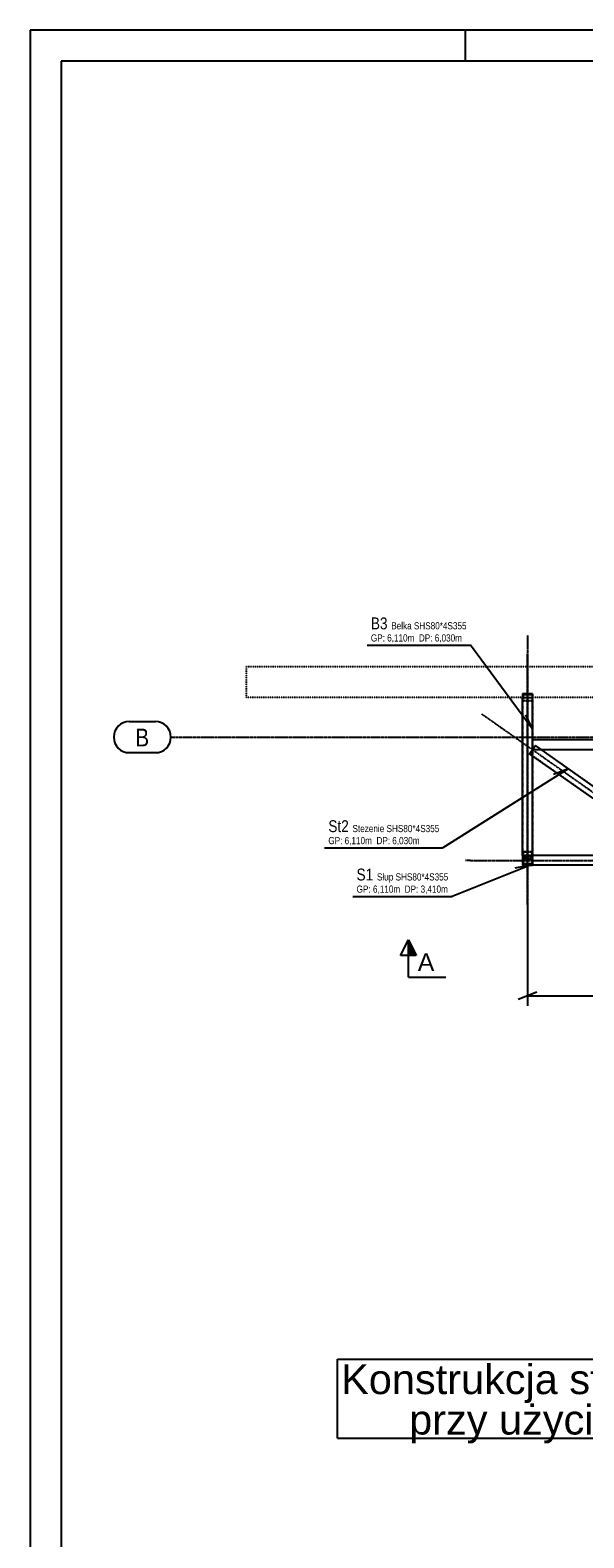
# Model space of a CAD drawing. Header units: millimetres. Extents: x -11738 to 23883, y -17414 to 12286.
# Tile 7 of 27: x -11738 to -7285, y 160 to 12286. Entities that reach past the tile are written whole.
import ezdxf

# ---------------------------------------------------------------- set-up
doc = ezdxf.new("R2010")
doc.units = ezdxf.units.MM
for name, pattern in [('DXK_LINE_DOT2', [3.9198, 1.9599, -1.9599]), ('DXK_LINE_DOT3', [5.9187, 2.979, -0.9799, 0.9799, -0.9799]), ('DXK_LINE_DOT4', [0.9408, 0.4704, -0.4704])]:
    doc.linetypes.add(name, pattern=pattern)
doc.styles.add('Arial', font='ARIAL.TTF', dxfattribs={"height": 0.2})
doc.styles.add('Arial Narrow', font='ARIALN.TTF', dxfattribs={"height": 0.2})

# ---------------------------------------------------------------- blocks, each defined once
blk = doc.blocks.new('Unknown-7906501-15078')
at = {"color": 7, "linetype": 'Continuous'}
for p, q in [((23262, 12286), (-11738, 12286)), ((-11738, 12286), (-11738, -17414)), ((-11488, 12286), (-11738, 12286)), ((-8238, 12036), (-8238, 12286)), ((23012, 12036), (-11488, 12036)), ((-11488, 12036), (-11488, -17164))]:
    blk.add_line(p, q, dxfattribs=at)
blk = doc.blocks.new('GridLine-7906501-22825 - 21198')
at = {"color": 1, "linetype": 'Continuous'}
for p, q in [((-10941, 6725), (-10731, 6725)), ((-10941, 6475), (-10731, 6475))]:
    blk.add_line(p, q, dxfattribs=at)
at = {"color": 1, "linetype": 'DXK_LINE_DOT3'}
blk.add_line((-10606, 6600), (1126, 6600), dxfattribs=at)
at = {"color": 1, "linetype": 'Continuous'}
for centre, start, end in [((-10941, 6600), 90, 270), ((-10731, 6600), 270, 90)]:
    blk.add_arc(centre, 125, start, end, dxfattribs=at)
at = {"color": 1, "linetype": 'Continuous', "style": 'Arial Narrow'}
blk.add_text('B', height=143, dxfattribs=at).set_placement((-10891, 6525))
blk = doc.blocks.new('Part-7906501-21413 - 21198')
at = {"color": 8, "linetype": 'DXK_LINE_DOT2'}
for p, q in [((-7778, 5649), (-7778, 6919)), ((-7778, 6919), (-7698, 6919)), ((-7698, 6579), (-7698, 6919)), ((-7698, 5649), (-7698, 6499)), ((-7778, 5649), (-7698, 5649))]:
    blk.add_line(p, q, dxfattribs=at)
blk = doc.blocks.new('Part-7906501-21353 - 21198')
at = {"color": 8, "linetype": 'DXK_LINE_DOT3'}
blk.add_line((-7738, 7419), (-7738, 5149), dxfattribs=at)
at = {"color": 5, "linetype": 'Continuous'}
for p, q in [((-7778, 5649), (-7778, 6919)), ((-7778, 6919), (-7698, 6919)), ((-7698, 5649), (-7698, 6919)), ((-7778, 5649), (-7698, 5649))]:
    blk.add_line(p, q, dxfattribs=at)
blk = doc.blocks.new('Part-7906501-21313 - 21198')
at = {"color": 8, "linetype": 'DXK_LINE_DOT2'}
for p, q in [((-3797, 6579), (-7698, 6579)), ((-7698, 6499), (-7698, 6579)), ((-3923, 6499), (-3797, 6579)), ((-3923, 6499), (-7698, 6499))]:
    blk.add_line(p, q, dxfattribs=at)
blk = doc.blocks.new('Part-7906501-21408 - 21198')
at = {"color": 8, "linetype": 'DXK_LINE_DOT2'}
for p, q in [((-5283, 5649), (-7698, 5649)), ((-7698, 5569), (-7698, 5649)), ((-5283, 5569), (-5283, 5649)), ((-5283, 5569), (-7698, 5569))]:
    blk.add_line(p, q, dxfattribs=at)
blk = doc.blocks.new('Part-7906501-21348 - 21198')
at = {"color": 8, "linetype": 'DXK_LINE_DOT3'}
blk.add_line((-8198, 5609), (-4783, 5609), dxfattribs=at)
at = {"color": 5, "linetype": 'Continuous'}
for p, q in [((-5283, 5649), (-7698, 5649)), ((-7698, 5569), (-7698, 5649)), ((-5283, 5569), (-5283, 5649)), ((-5283, 5569), (-7698, 5569))]:
    blk.add_line(p, q, dxfattribs=at)
blk = doc.blocks.new('Part-7906501-21478 - 21198')
at = {"color": 8, "linetype": 'DXK_LINE_DOT3'}
for p, q in [((-8198, 5609), (-8238, 5609)), ((-7738, 5149), (-7738, 5109))]:
    blk.add_line(p, q, dxfattribs=at)
at = {"color": 5, "linetype": 'Continuous'}
for p, q in [((-7778, 5649), (-7778, 5569)), ((-7698, 5649), (-7778, 5649)), ((-7774, 5645), (-7702, 5645)), ((-7774, 5573), (-7774, 5645)), ((-7702, 5645), (-7702, 5573)), ((-7698, 5569), (-7698, 5649)), ((-7778, 5569), (-7698, 5569)), ((-7702, 5573), (-7774, 5573))]:
    blk.add_line(p, q, dxfattribs=at)
blk = doc.blocks.new('Part-7906501-21483 - 21198')
at = {"color": 5, "linetype": 'Continuous'}
for p, q in [((-3797, 6579), (-7698, 6579)), ((-7698, 6499), (-7698, 6579)), ((-3923, 6499), (-3797, 6579)), ((-3923, 6499), (-7698, 6499))]:
    blk.add_line(p, q, dxfattribs=at)
blk = doc.blocks.new('Part-7906501-35995 - 21198')
at = {"color": 5, "linetype": 'Continuous'}
for p, q in [((-7698, 6948), (-7778, 6948)), ((-7778, 6948), (-7778, 6946)), ((-7698, 6948), (-7698, 6946)), ((-7774, 5620), (-7702, 5620))]:
    blk.add_line(p, q, dxfattribs=at)
at = {"color": 8, "linetype": 'DXK_LINE_DOT2'}
for p, q in [((-7778, 6946), (-7778, 6919)), ((-7698, 6946), (-7698, 6919)), ((-7698, 5678), (-7778, 5678)), ((-7778, 5622), (-7778, 5620)), ((-7778, 5620), (-7774, 5620)), ((-7702, 5675), (-7774, 5675)), ((-7774, 5675), (-7774, 5623)), ((-7774, 5623), (-7702, 5623)), ((-7702, 5623), (-7702, 5675)), ((-7702, 5620), (-7698, 5620))]:
    blk.add_line(p, q, dxfattribs=at)
blk = doc.blocks.new('Part-7906501-68457 - 21198')
at = {"color": 4, "linetype": 'DXK_LINE_DOT4'}
for p, q in [((-9998, 6919), (-9998, 7169)), ((-9998, 7169), (-3798, 7169)), ((-3798, 7169), (-3798, 6919)), ((-7778, 6919), (-9998, 6919)), ((-3798, 6919), (-7698, 6919))]:
    blk.add_line(p, q, dxfattribs=at)
blk = doc.blocks.new('Part-7906501-35994 - 21198')
at = {"color": 5, "linetype": 'Continuous'}
for p, q in [((-7778, 6946), (-7778, 6919)), ((-7778, 6946), (-7698, 6946)), ((-7774, 6943), (-7774, 6919)), ((-7774, 6943), (-7702, 6943)), ((-7702, 6943), (-7702, 6919)), ((-7698, 6946), (-7698, 6919)), ((-7774, 5622), (-7702, 5622))]:
    blk.add_line(p, q, dxfattribs=at)
at = {"color": 8, "linetype": 'DXK_LINE_DOT2'}
for p, q in [((-7774, 6919), (-7774, 6895)), ((-7702, 6919), (-7702, 6895)), ((-7778, 6892), (-7698, 6892)), ((-7774, 6895), (-7702, 6895)), ((-7778, 5649), (-7778, 5622)), ((-7778, 5622), (-7774, 5622)), ((-7702, 5622), (-7698, 5622))]:
    blk.add_line(p, q, dxfattribs=at)
blk = doc.blocks.new('Part-7906501-117555 - 21198')
at = {"color": 8, "linetype": 'DXK_LINE_DOT3'}
blk.add_line((-7738, 5255), (-7738, 7273), dxfattribs=at)
at = {"color": 8, "linetype": 'DXK_LINE_DOT2'}
for p, q in [((-7698, 6947), (-7778, 6947)), ((-7778, 6947), (-7778, 5581)), ((-7698, 6947), (-7698, 5581)), ((-7698, 5637), (-7778, 5637)), ((-7778, 5581), (-7774, 5581)), ((-7702, 5634), (-7774, 5634)), ((-7774, 5634), (-7774, 5584)), ((-7702, 5584), (-7702, 5634)), ((-7702, 5581), (-7698, 5581))]:
    blk.add_line(p, q, dxfattribs=at)
at = {"color": 5, "linetype": 'Continuous'}
for p, q in [((-7774, 5584), (-7702, 5584)), ((-7774, 5581), (-7702, 5581))]:
    blk.add_line(p, q, dxfattribs=at)
blk = doc.blocks.new('Part-7906501-180455 - 21198')
at = {"color": 8, "linetype": 'DXK_LINE_DOT3'}
blk.add_line((-8107, 6787), (-6081, 5361), dxfattribs=at)
at = {"color": 8, "linetype": 'DXK_LINE_DOT2'}
for p, q in [((-7721, 6466), (-7675, 6532)), ((-6513, 5616), (-7721, 6466)), ((-6467, 5682), (-7675, 6532)), ((-6513, 5616), (-6467, 5682))]:
    blk.add_line(p, q, dxfattribs=at)
blk = doc.blocks.new('Part-7906501-180457 - 21198')
at = {"color": 5, "linetype": 'Continuous'}
for p, q in [((-7721, 6466), (-7675, 6532)), ((-6513, 5616), (-7721, 6466)), ((-6467, 5682), (-7675, 6532)), ((-6513, 5616), (-6467, 5682))]:
    blk.add_line(p, q, dxfattribs=at)
blk = doc.blocks.new('StraightDimension-7906501-157254 - 21198')
at = {"color": 7, "linetype": 'Continuous'}
for p, q in [((-5243, 5559), (-5243, 4440)), ((-7738, 5261), (-7738, 4440)), ((-7663, 4550), (-7813, 4490)), ((-7738, 4520), (-5243, 4520)), ((-5318, 4490), (-5168, 4550))]:
    blk.add_line(p, q, dxfattribs=at)
at = {"color": 0}
blk.add_wipeout([(-6322, 4557), (-6322, 4697), (-6658, 4697), (-6658, 4557)], dxfattribs=at)
at = {"color": 96, "style": 'Arial'}
blk.add_text('2495', height=95.5, dxfattribs=at).set_placement((-6638, 4577))
blk = doc.blocks.new('Text-7906501-198017')
at = {"color": 0, "linetype": 'Continuous'}
for points in [[(-31, 1316), (-31, 1566), (-9237, 1566), (-9237, 1316)], [(-578, 991), (-578, 1241), (-8690, 1241), (-8690, 991)]]:
    blk.add_wipeout(points, dxfattribs=at)
at = {"color": 96, "linetype": 'Continuous'}
for p, q in [((-9267, 1596), (-1, 1596)), ((-9267, 961), (-9267, 1596)), ((-1, 961), (-1, 1596)), ((-9267, 961), (-1, 961))]:
    blk.add_line(p, q, dxfattribs=at)
at = {"color": 96, "linetype": 'Continuous', "style": 'Arial'}
for s, p in [('Konstrukcja stalowa mocowana do ścian budynku istniejacego', (-9237, 1316)), ('przy użyciu 4 prętów Hilti M16 z kotwami chemicznymi.', (-8690, 991))]:
    blk.add_text(s, height=238.77, dxfattribs=at).set_placement(p)
blk = doc.blocks.new('Mark-7906501-21349 - 21198')
at = {"color": 7, "linetype": 'Continuous'}
for q in [(-8198, 7339), (-7752, 6780)]:
    blk.add_line((-7698, 6665), q, dxfattribs=at)
at = {"color": 0}
blk.add_wipeout([(-8864, 7467), (-8864, 7567), (-8998, 7567), (-8998, 7467)], dxfattribs=at)
blk.add_wipeout([(-8864, 7467), (-8864, 7567), (-8998, 7567), (-8998, 7467)], dxfattribs=at)
blk.add_wipeout([(-8670, 7467), (-8670, 7527), (-8834, 7527), (-8834, 7467)], dxfattribs=at)
blk.add_wipeout([(-8670, 7467), (-8670, 7527), (-8834, 7527), (-8834, 7467)], dxfattribs=at)
for points in [[(-8382, 7467), (-8382, 7527), (-8652, 7527), (-8652, 7467)], [(-8885, 7369), (-8885, 7429), (-8998, 7429), (-8998, 7369)]]:
    blk.add_wipeout(points, dxfattribs=at)
for points in [[(-8382, 7467), (-8382, 7527), (-8652, 7527), (-8652, 7467)], [(-8885, 7369), (-8885, 7429), (-8998, 7429), (-8998, 7369)]]:
    blk.add_wipeout(points, dxfattribs=at)
for points in [[(-8228, 7467), (-8228, 7527), (-8382, 7527), (-8382, 7467)], [(-8703, 7369), (-8703, 7429), (-8867, 7429), (-8867, 7369)]]:
    blk.add_wipeout(points, dxfattribs=at)
for points in [[(-8228, 7467), (-8228, 7527), (-8382, 7527), (-8382, 7467)], [(-8703, 7369), (-8703, 7429), (-8867, 7429), (-8867, 7369)]]:
    blk.add_wipeout(points, dxfattribs=at)
at = {"color": 7, "style": 'Arial Narrow'}
for s, height, p in [('B3', 95.4, (-8998, 7467)), ('GP:', 57.3, (-8998, 7369))]:
    blk.add_text(s, height=height, dxfattribs=at).set_placement(p)
at = {"color": 0}
blk.add_wipeout([(-8648, 7369), (-8648, 7429), (-8703, 7429), (-8703, 7369)], dxfattribs=at)
blk.add_wipeout([(-8648, 7369), (-8648, 7429), (-8703, 7429), (-8703, 7369)], dxfattribs=at)
at = {"color": 7, "style": 'Arial Narrow'}
blk.add_text('6,110', height=57.3, dxfattribs=at).set_placement((-8867, 7369))
at = {"color": 0}
blk.add_wipeout([(-8502, 7369), (-8502, 7429), (-8612, 7429), (-8612, 7369)], dxfattribs=at)
blk.add_wipeout([(-8502, 7369), (-8502, 7429), (-8612, 7429), (-8612, 7369)], dxfattribs=at)
at = {"color": 7, "style": 'Arial Narrow'}
for s, p in [('Belka', (-8834, 7467)), ('m', (-8703, 7369))]:
    blk.add_text(s, height=57.3, dxfattribs=at).set_placement(p)
at = {"color": 0}
blk.add_wipeout([(-8320, 7369), (-8320, 7429), (-8484, 7429), (-8484, 7369)], dxfattribs=at)
blk.add_wipeout([(-8320, 7369), (-8320, 7429), (-8484, 7429), (-8484, 7369)], dxfattribs=at)
at = {"color": 7, "style": 'Arial Narrow'}
blk.add_text('DP:', height=57.3, dxfattribs=at).set_placement((-8612, 7369))
at = {"color": 0}
blk.add_wipeout([(-8265, 7369), (-8265, 7429), (-8320, 7429), (-8320, 7369)], dxfattribs=at)
blk.add_wipeout([(-8265, 7369), (-8265, 7429), (-8320, 7429), (-8320, 7369)], dxfattribs=at)
at = {"color": 7, "linetype": 'Continuous'}
blk.add_line((-9028, 7339), (-8198, 7339), dxfattribs=at)
at = {"color": 7, "style": 'Arial Narrow'}
for s, p in [('SHS80*4', (-8652, 7467)), ('S355', (-8382, 7467)), ('6,030', (-8484, 7369)), ('m', (-8320, 7369))]:
    blk.add_text(s, height=57.3, dxfattribs=at).set_placement(p)
blk = doc.blocks.new('Mark-7906501-21474 - 21198')
at = {"color": 7, "linetype": 'Continuous'}
blk.add_line((-7714, 5569), (-7839, 5546), dxfattribs=at)
at = {"color": 0}
blk.add_wipeout([(-8979, 5447), (-8979, 5547), (-9113, 5547), (-9113, 5447)], dxfattribs=at)
blk.add_wipeout([(-8979, 5447), (-8979, 5547), (-9113, 5547), (-9113, 5447)], dxfattribs=at)
blk.add_wipeout([(-8817, 5447), (-8817, 5507), (-8949, 5507), (-8949, 5447)], dxfattribs=at)
blk.add_wipeout([(-8817, 5447), (-8817, 5507), (-8949, 5507), (-8949, 5447)], dxfattribs=at)
for points in [[(-8529, 5447), (-8529, 5507), (-8799, 5507), (-8799, 5447)], [(-8999, 5349), (-8999, 5409), (-9113, 5409), (-9113, 5349)]]:
    blk.add_wipeout(points, dxfattribs=at)
for points in [[(-8529, 5447), (-8529, 5507), (-8799, 5507), (-8799, 5447)], [(-8999, 5349), (-8999, 5409), (-9113, 5409), (-9113, 5349)]]:
    blk.add_wipeout(points, dxfattribs=at)
for points in [[(-8375, 5447), (-8375, 5507), (-8529, 5507), (-8529, 5447)], [(-8817, 5349), (-8817, 5409), (-8981, 5409), (-8981, 5349)]]:
    blk.add_wipeout(points, dxfattribs=at)
for points in [[(-8375, 5447), (-8375, 5507), (-8529, 5507), (-8529, 5447)], [(-8817, 5349), (-8817, 5409), (-8981, 5409), (-8981, 5349)]]:
    blk.add_wipeout(points, dxfattribs=at)
at = {"color": 7, "style": 'Arial Narrow'}
for s, height, p in [('S1', 95.4, (-9113, 5447)), ('GP:', 57.3, (-9113, 5349))]:
    blk.add_text(s, height=height, dxfattribs=at).set_placement(p)
at = {"color": 0}
blk.add_wipeout([(-8762, 5349), (-8762, 5409), (-8817, 5409), (-8817, 5349)], dxfattribs=at)
blk.add_wipeout([(-8762, 5349), (-8762, 5409), (-8817, 5409), (-8817, 5349)], dxfattribs=at)
at = {"color": 7, "style": 'Arial Narrow'}
blk.add_text('6,110', height=57.3, dxfattribs=at).set_placement((-8981, 5349))
at = {"color": 0}
blk.add_wipeout([(-8616, 5349), (-8616, 5409), (-8726, 5409), (-8726, 5349)], dxfattribs=at)
blk.add_wipeout([(-8616, 5349), (-8616, 5409), (-8726, 5409), (-8726, 5349)], dxfattribs=at)
at = {"color": 7, "style": 'Arial Narrow'}
for s, p in [('Słup', (-8949, 5447)), ('m', (-8817, 5349))]:
    blk.add_text(s, height=57.3, dxfattribs=at).set_placement(p)
at = {"color": 0}
blk.add_wipeout([(-8434, 5349), (-8434, 5409), (-8598, 5409), (-8598, 5349)], dxfattribs=at)
blk.add_wipeout([(-8434, 5349), (-8434, 5409), (-8598, 5409), (-8598, 5349)], dxfattribs=at)
at = {"color": 7, "style": 'Arial Narrow'}
blk.add_text('DP:', height=57.3, dxfattribs=at).set_placement((-8726, 5349))
at = {"color": 0}
blk.add_wipeout([(-8379, 5349), (-8379, 5409), (-8434, 5409), (-8434, 5349)], dxfattribs=at)
blk.add_wipeout([(-8379, 5349), (-8379, 5409), (-8434, 5409), (-8434, 5349)], dxfattribs=at)
at = {"color": 7, "linetype": 'Continuous'}
for p in [(-7714, 5569), (-9143, 5319)]:
    blk.add_line(p, (-8345, 5319), dxfattribs=at)
at = {"color": 7, "style": 'Arial Narrow'}
for s, p in [('SHS80*4', (-8799, 5447)), ('S355', (-8529, 5447)), ('3,410', (-8598, 5349)), ('m', (-8434, 5349))]:
    blk.add_text(s, height=57.3, dxfattribs=at).set_placement(p)
blk = doc.blocks.new('SectionMark-7906501-23066 - 21198')
at = {"color": 6, "linetype": 'Continuous'}
for p, q in [((-8759, 4844), (-8696, 4969)), ((-8696, 4669), (-8696, 4969)), ((450, 4669), (450, 4969)), ((450, 4969), (512, 4844))]:
    blk.add_line(p, q, dxfattribs=at)
at = {"color": 0, "linetype": 'Continuous'}
for points in [[(-8488, 4719), (-8488, 4869), (-8621, 4869), (-8621, 4719)], [(375, 4719), (375, 4869), (242, 4869), (242, 4719)]]:
    blk.add_wipeout(points, dxfattribs=at)
at = {"linetype": 'Continuous'}
for points in [[(-8634, 4844), (-8696, 4844), (-8696, 4969)], [(450, 4844), (387, 4844), (450, 4969)]]:
    blk.add_hatch(color=6, dxfattribs=at).paths.add_polyline_path(points)
at = {"color": 6, "linetype": 'Continuous'}
for p, q in [((-8696, 4969), (-8634, 4844)), ((450, 4969), (387, 4844)), ((-8634, 4844), (-8759, 4844)), ((387, 4844), (512, 4844)), ((-8696, 4669), (-8396, 4669)), ((450, 4669), (150, 4669))]:
    blk.add_line(p, q, dxfattribs=at)
at = {"color": 6, "linetype": 'Continuous', "style": 'Arial'}
for p in [(-8621, 4719), (242, 4719)]:
    blk.add_text('A', height=143, dxfattribs=at).set_placement(p)
blk = doc.blocks.new('Mark-7906501-180470 - 21198')
at = {"color": 7, "linetype": 'Continuous'}
blk.add_line((-7410, 6345), (-7529, 6299), dxfattribs=at)
at = {"color": 0}
blk.add_wipeout([(-9176, 5836), (-9176, 5936), (-9340, 5936), (-9340, 5836)], dxfattribs=at)
blk.add_wipeout([(-9176, 5836), (-9176, 5936), (-9340, 5936), (-9340, 5836)], dxfattribs=at)
for points in [[(-8890, 5836), (-8890, 5896), (-9146, 5896), (-9146, 5836)], [(-9227, 5739), (-9227, 5799), (-9340, 5799), (-9340, 5739)]]:
    blk.add_wipeout(points, dxfattribs=at)
for points in [[(-8890, 5836), (-8890, 5896), (-9146, 5896), (-9146, 5836)], [(-9227, 5739), (-9227, 5799), (-9340, 5799), (-9340, 5739)]]:
    blk.add_wipeout(points, dxfattribs=at)
for points in [[(-8601, 5836), (-8601, 5896), (-8872, 5896), (-8872, 5836)], [(-9044, 5739), (-9044, 5799), (-9209, 5799), (-9209, 5739)]]:
    blk.add_wipeout(points, dxfattribs=at)
for points in [[(-8601, 5836), (-8601, 5896), (-8872, 5896), (-8872, 5836)], [(-9044, 5739), (-9044, 5799), (-9209, 5799), (-9209, 5739)]]:
    blk.add_wipeout(points, dxfattribs=at)
at = {"color": 7, "style": 'Arial Narrow'}
for s, height, p in [('St2', 95.4, (-9340, 5836)), ('GP:', 57.3, (-9340, 5739))]:
    blk.add_text(s, height=height, dxfattribs=at).set_placement(p)
at = {"color": 0}
for points in [[(-8448, 5836), (-8448, 5896), (-8601, 5896), (-8601, 5836)], [(-8989, 5739), (-8989, 5799), (-9044, 5799), (-9044, 5739)]]:
    blk.add_wipeout(points, dxfattribs=at)
for points in [[(-8448, 5836), (-8448, 5896), (-8601, 5896), (-8601, 5836)], [(-8989, 5739), (-8989, 5799), (-9044, 5799), (-9044, 5739)]]:
    blk.add_wipeout(points, dxfattribs=at)
at = {"color": 7, "linetype": 'Continuous'}
blk.add_line((-7410, 6345), (-8418, 5709), dxfattribs=at)
at = {"color": 7, "style": 'Arial Narrow'}
blk.add_text('6,110', height=57.3, dxfattribs=at).set_placement((-9209, 5739))
at = {"color": 0}
blk.add_wipeout([(-8844, 5739), (-8844, 5799), (-8953, 5799), (-8953, 5739)], dxfattribs=at)
blk.add_wipeout([(-8844, 5739), (-8844, 5799), (-8953, 5799), (-8953, 5739)], dxfattribs=at)
at = {"color": 7, "style": 'Arial Narrow'}
blk.add_text('m', height=57.3, dxfattribs=at).set_placement((-9044, 5739))
at = {"color": 0}
blk.add_wipeout([(-8661, 5739), (-8661, 5799), (-8826, 5799), (-8826, 5739)], dxfattribs=at)
blk.add_wipeout([(-8661, 5739), (-8661, 5799), (-8826, 5799), (-8826, 5739)], dxfattribs=at)
at = {"color": 7, "style": 'Arial Narrow'}
for s, p in [('Stezenie', (-9146, 5836)), ('DP:', (-8953, 5739))]:
    blk.add_text(s, height=57.3, dxfattribs=at).set_placement(p)
at = {"color": 0}
blk.add_wipeout([(-8607, 5739), (-8607, 5799), (-8661, 5799), (-8661, 5739)], dxfattribs=at)
blk.add_wipeout([(-8607, 5739), (-8607, 5799), (-8661, 5799), (-8661, 5739)], dxfattribs=at)
at = {"color": 7, "linetype": 'Continuous'}
blk.add_line((-9370, 5709), (-8418, 5709), dxfattribs=at)
at = {"color": 7, "style": 'Arial Narrow'}
for s, p in [('SHS80*4', (-8872, 5836)), ('S355', (-8601, 5836)), ('6,030', (-8826, 5739)), ('m', (-8661, 5739))]:
    blk.add_text(s, height=57.3, dxfattribs=at).set_placement(p)

msp = doc.modelspace()

# ---------------------------------------------------------------- block references
for name in ['Unknown-7906501-15078', 'Part-7906501-21353 - 21198', 'Part-7906501-68457 - 21198', 'Part-7906501-117555 - 21198', 'Part-7906501-35995 - 21198', 'Part-7906501-35994 - 21198', 'Part-7906501-21413 - 21198', 'GridLine-7906501-22825 - 21198', 'Part-7906501-180455 - 21198', 'Part-7906501-21313 - 21198', 'Part-7906501-21483 - 21198', 'Part-7906501-180457 - 21198', 'Part-7906501-21478 - 21198', 'Part-7906501-21348 - 21198', 'Part-7906501-21408 - 21198']:
    msp.add_blockref(name, (0, 0))

# ---------------------------------------------------------------- next in the draw order: block references
for name in ['Mark-7906501-21349 - 21198', 'Mark-7906501-180470 - 21198', 'StraightDimension-7906501-157254 - 21198', 'Text-7906501-198017']:
    msp.add_blockref(name, (0, 0))

# ---------------------------------------------------------------- next in the draw order: block references
for name in ['Mark-7906501-21474 - 21198', 'SectionMark-7906501-23066 - 21198']:
    msp.add_blockref(name, (0, 0))

doc.saveas('drawing.dxf')
